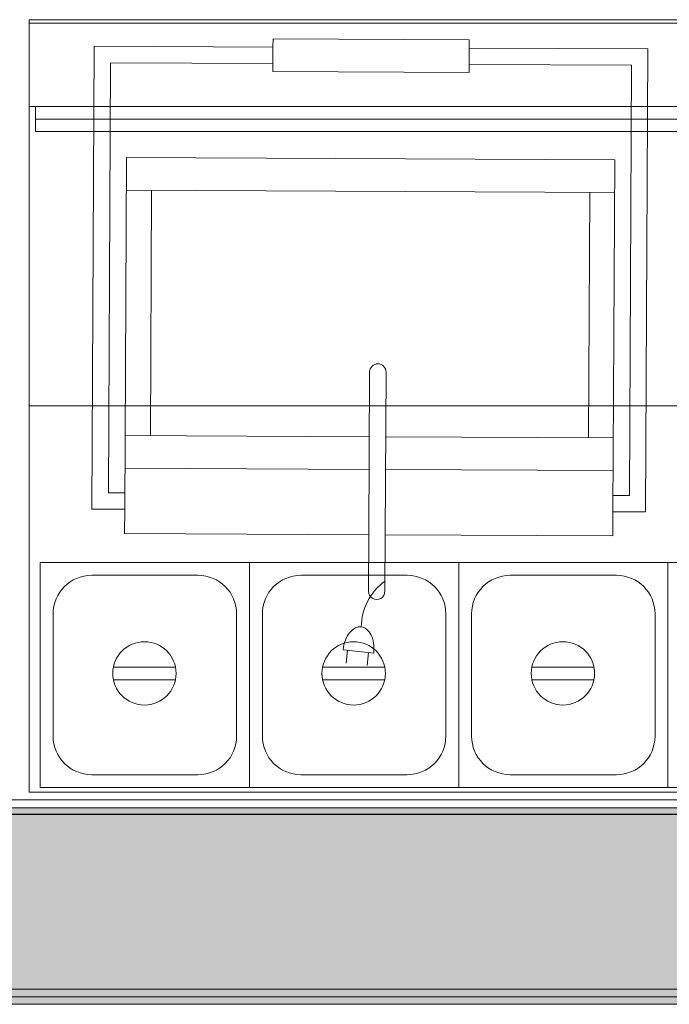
# Model space of a CAD drawing. Header units: millimetres. Extents: x -750 to 72845, y -24282 to 18874.
# Tile 100 of 154: x 67396 to 67910, y 11101 to 11881. Entities that reach past the tile are written whole.
import ezdxf

# ---------------------------------------------------------------- set-up
doc = ezdxf.new("R2010")
doc.units = ezdxf.units.MM
doc.header["$MEASUREMENT"] = 0
doc.layers.add('IRISH HOUSE_HYD AIRPORT_DRAINAGE LAYOUT 1$0$GREY SCALE', color=8, linetype='Continuous')
doc.layers.add('IRISH HOUSE_HYD AIRPORT_DRAINAGE LAYOUT 1$0$GREYSCALE', color=8, linetype='Continuous', lineweight=0)
doc.layers.add('M-MEP-ELPR-EQUIP', color=6, linetype='Continuous', lineweight=20)

# ---------------------------------------------------------------- blocks, each defined once
blk = doc.blocks.new('IRISH HOUSE_HYD AIRPORT_DRAINAGE LAYOUT 1$0$FLOOR PLAN')
at = {"layer": 'IRISH HOUSE_HYD AIRPORT_DRAINAGE LAYOUT 1$0$GREYSCALE', "lineweight": 0, "ltscale": 0.25}
h = blk.add_hatch(color=8, dxfattribs=at)
h.dxf.hatch_style = 1
h.paths.add_polyline_path([(13791.57, 11256.64), (13791.57, 11107.11), (21062.97, 11107.11), (21062.97, 11256.64)])
h = blk.add_hatch(color=8, dxfattribs=at)
h.dxf.hatch_style = 1
h.paths.add_polyline_path([(13949.55, 11251.55), (13949.56, 11101.18), (21261.6, 11101.46), (21261.59, 11251.83)])
at = {"layer": 'IRISH HOUSE_HYD AIRPORT_DRAINAGE LAYOUT 1$0$GREYSCALE', "color": 8, "lineweight": 0}
for p, q in [((17403.97, 11269.23, -9425.11), (17403.97, 11880.71, -9425.11)), ((17403.97, 11880.71, -9425.11), (18907.6, 11880.71, -9425.11)), ((17596.8, 11858.97, -8585.1), (17596.83, 11865.44, -8585.1)), ((17596.83, 11865.44, -8585.1), (17752.05, 11864.68, -8585.1)), ((17752.01, 11858.21, -8585.1), (17752.05, 11864.68, -8585.1)), ((17453.64, 11493.21, -8585.1), (17455.44, 11859.67, -8585.1)), ((17455.44, 11859.67, -8585.1), (17596.8, 11858.97, -8585.1)), ((17596.71, 11839.57, -8585.1), (17596.8, 11858.97, -8585.1)), ((17751.92, 11838.81, -8585.1), (17752.01, 11858.21, -8585.1)), ((17752.01, 11858.21, -8585.1), (17893.37, 11857.52, -8585.1)), ((17752.01, 11858.21, -8585.1), (17893.37, 11857.52, -8585.1)), ((17893.37, 11857.52, -8585.1), (17891.58, 11491.06, -8585.1)), ((17466.64, 11506.08, -8585.1), (17468.31, 11846.67, -8585.1)), ((17468.31, 11846.67, -8585.1), (17596.74, 11846.04, -8585.1)), ((17751.95, 11845.28, -8585.1), (17880.38, 11844.64, -8585.1)), ((17880.38, 11844.64, -8585.1), (17878.71, 11504.06, -8585.1)), ((17596.71, 11839.57, -8585.1), (17751.92, 11838.81, -8585.1)), ((17479.51, 11493.08, -8585.1), (17480.88, 11771.59, -8585.1)), ((17480.88, 11771.59, -8585.1), (17867.07, 11769.7, -8585.1)), ((17867.07, 11769.7, -8585.1), (17865.71, 11491.19, -8585.1)), ((17480.75, 11745.72, -8585.1), (17866.95, 11743.83, -8585.1)), ((17500.84, 11745.62, -8585.1), (17499.88, 11551.41, -8585.1)), ((17847.35, 11743.92, -8585.1), (17846.4, 11549.71, -8585.1)), ((17673.27, 11601.85, -8585.1), (17672.64, 11472.95, -8585.1)), ((17686.21, 11601.79, -8585.1), (17685.57, 11472.89, -8585.1)), ((18907.6, 11574.97, -9425.11), (17403.97, 11574.97, -9425.11)), ((17673.02, 11550.56, -8585.1), (17479.8, 11551.51, -8585.1)), ((17865.99, 11549.61, -8585.1), (17685.95, 11550.5, -8585.1)), ((17672.89, 11524.69, -8585.1), (17479.67, 11525.64, -8585.1)), ((17865.87, 11523.74, -8585.1), (17685.83, 11524.63, -8585.1)), ((17479.57, 11506.01, -8585.1), (17466.64, 11506.08, -8585.1)), ((17878.71, 11504.06, -8585.1), (17865.77, 11504.12, -8585.1)), ((17479.51, 11493.08, -8585.1), (17453.64, 11493.21, -8585.1)), ((17479.42, 11473.9, -8585.1), (17479.51, 11493.08, -8585.1)), ((17865.61, 11472.01, -8585.1), (17865.71, 11491.19, -8585.1)), ((17891.58, 11491.06, -8585.1), (17865.71, 11491.19, -8585.1)), ((17672.64, 11472.95, -8585.1), (17479.42, 11473.9, -8585.1)), ((17672.42, 11428.23, -8585.1), (17672.64, 11472.95, -8585.1)), ((17685.35, 11428.16, -8585.1), (17685.57, 11472.89, -8585.1)), ((17865.61, 11472.01, -8585.1), (17685.57, 11472.89, -8585.1)), ((17412.71, 11451.01, -9425.11), (17412.71, 11272.78, -9425.11)), ((17412.71, 11451.01, -9425.11), (17412.71, 11272.78, -9425.11)), ((17412.71, 11272.78, -9425.11), (17412.71, 11451.01, -9425.11)), ((17412.71, 11451.01, -9425.11), (17578.21, 11451.01, -9425.11)), ((17578.21, 11451.01, -9425.11), (17578.21, 11272.78, -9425.11)), ((17578.21, 11451.01, -9425.11), (17578.21, 11272.78, -9425.11)), ((17578.21, 11272.78, -9425.11), (17578.21, 11451.01, -9425.11)), ((17578.21, 11451.01, -9425.11), (17743.71, 11451.01, -9425.11)), ((17578.21, 11451.01, -9425.11), (17578.21, 11272.78, -9425.11)), ((17578.21, 11451.01, -9425.11), (17578.21, 11272.78, -9425.11)), ((17578.21, 11272.78, -9425.11), (17578.21, 11451.01, -9425.11)), ((17743.71, 11451.01, -9425.11), (17743.71, 11272.78, -9425.11)), ((17743.71, 11451.01, -9425.11), (17743.71, 11272.78, -9425.11)), ((17743.71, 11272.78, -9425.11), (17743.71, 11451.01, -9425.11)), ((17743.71, 11451.01, -9425.11), (17909.21, 11451.01, -9425.11)), ((17909.21, 11451.01, -9425.11), (17909.21, 11272.78, -9425.11)), ((17909.21, 11451.01, -9425.11), (17909.21, 11272.78, -9425.11)), ((17909.21, 11272.78, -9425.11), (17909.21, 11451.01, -9425.11)), ((17909.21, 11451.01, -9425.11), (18074.71, 11451.01, -9425.11)), ((17453.44, 11440.83, -9425.11), (17537.47, 11440.83, -9425.11)), ((17618.94, 11440.83, -9425.11), (17702.97, 11440.83, -9425.11)), ((17784.44, 11440.83, -9425.11), (17868.47, 11440.83, -9425.11)), ((17422.89, 11313.52, -9425.11), (17422.89, 11410.27, -9425.11)), ((17568.02, 11410.27, -9425.11), (17568.02, 11313.52, -9425.11)), ((17588.39, 11313.52, -9425.11), (17588.39, 11410.27, -9425.11)), ((17588.39, 11313.52, -9425.11), (17588.39, 11410.27, -9425.11)), ((17733.52, 11410.27, -9425.11), (17733.52, 11313.52, -9425.11)), ((17753.89, 11313.52, -9425.11), (17753.89, 11410.27, -9425.11)), ((17899.02, 11410.27, -9425.11), (17899.02, 11313.52, -9425.11)), ((17676.52, 11379.26, -8585.1), (17652.28, 11381.91, -8585.1)), ((17655.7, 11381.53, -8585.1), (17654.58, 11371.25, -8585.1)), ((17672.34, 11379.72, -8585.1), (17671.21, 11369.43, -8585.1)), ((17519.68, 11368.21, -9425.11), (17470.57, 11368.21, -9425.11)), ((17685.18, 11368.21, -9425.11), (17636.07, 11368.21, -9425.11)), ((17850.68, 11368.21, -9425.11), (17801.57, 11368.21, -9425.11)), ((17470.57, 11358.18, -9425.11), (17519.68, 11358.18, -9425.11)), ((17636.07, 11358.18, -9425.11), (17685.18, 11358.18, -9425.11)), ((17801.57, 11358.18, -9425.11), (17850.68, 11358.18, -9425.11)), ((17537.47, 11282.97, -9425.11), (17453.44, 11282.97, -9425.11)), ((17702.97, 11282.97, -9425.11), (17618.94, 11282.97, -9425.11)), ((17868.47, 11282.97, -9425.11), (17784.44, 11282.97, -9425.11)), ((17578.21, 11272.78, -9425.11), (17412.71, 11272.78, -9425.11)), ((17743.71, 11272.78, -9425.11), (17578.21, 11272.78, -9425.11)), ((17909.21, 11272.78, -9425.11), (17743.71, 11272.78, -9425.11)), ((18074.71, 11272.78, -9425.11), (17909.21, 11272.78, -9425.11)), ((18907.6, 11269.23, -9425.11), (17403.97, 11269.23, -9425.11))]:
    blk.add_line(p, q, dxfattribs=at)
at = {"layer": 'IRISH HOUSE_HYD AIRPORT_DRAINAGE LAYOUT 1$0$GREYSCALE', "color": 8, "lineweight": 0, "ltscale": 25}
for p, q in [((17404.06, 11811.92, -8585.1), (17404.06, 11878.08, -8585.1)), ((17404.06, 11878.08, -8585.1), (17967.75, 11878.08, -8585.1)), ((17967.75, 11811.92, -8585.1), (17404.06, 11811.92, -8585.1)), ((17408.95, 11792.07, -8585.1), (17408.95, 11811.92, -8585.1)), ((17962.86, 11801.99, -8585.1), (17408.95, 11801.99, -8585.1)), ((17962.86, 11792.07, -8585.1), (17408.95, 11792.07, -8585.1))]:
    blk.add_line(p, q, dxfattribs=at)
at = {"layer": 'IRISH HOUSE_HYD AIRPORT_DRAINAGE LAYOUT 1$0$GREYSCALE', "color": 8, "lineweight": 0, "ltscale": 0.25}
for p, q in [((13767.89, 11263.15), (21061.98, 11263.15)), ((13791.57, 11256.64), (21062.97, 11256.64)), ((21363.6, 11251.58), (13751.75, 11251.58)), ((13751.75, 11251.58), (21363.89, 11251.58)), ((13949.55, 11251.55), (21261.59, 11251.83)), ((21061.98, 11113.15), (13767.89, 11113.15)), ((21363.89, 11101.22), (13751.75, 11101.22)), ((21062.97, 11107.11), (13791.57, 11107.11)), ((21261.6, 11101.46), (13949.56, 11101.18))]:
    blk.add_line(p, q, dxfattribs=at)
at = {"layer": 'IRISH HOUSE_HYD AIRPORT_DRAINAGE LAYOUT 1$0$GREYSCALE', "color": 8, "lineweight": 0}
for centre in [(17495.12, 11363.19, -9425.11), (17660.62, 11363.19, -9425.11), (17826.12, 11363.19, -9425.11)]:
    blk.add_circle(centre, 25.06, dxfattribs=at)
for centre, radius, start, end in [((17679.74, 11601.82, -8585.1), 6.47, 359.7188, 179.7188), ((17453.44, 11410.27, -9425.11), 30.55, 90, 180), ((17537.47, 11410.27, -9425.11), 30.55, 0, 90), ((17618.94, 11410.27, -9425.11), 30.55, 90, 180), ((17712.1, 11399.38, -8585.1), 45.53, 126.57082, 179.16051), ((17702.97, 11410.27, -9425.11), 30.55, 0, 90), ((17784.44, 11410.27, -9425.11), 30.55, 90, 180), ((17868.47, 11410.27, -9425.11), 30.55, 0, 90), ((17678.89, 11428.19, -8585.1), 6.47, 179.7188, 359.7188), ((17668.76, 11386.26, -8585.1), 14.54, 117.34676, 141.8063), ((17665.67, 11392.23, -8585.1), 7.82, 83.773, 117.34676), ((17665.67, 11392.23, -8585.1), 7.82, 50.19923, 83.773), ((17661.37, 11387.07, -8585.1), 14.54, 25.73969, 50.19923), ((17683.29, 11378.52, -8585.1), 31.19, 159.2796, 173.773), ((17674.24, 11381.95, -8585.1), 21.51, 141.8063, 159.2796), ((17655.09, 11384.04, -8585.1), 21.51, 8.26639, 25.73969), ((17645.51, 11382.65, -8585.1), 31.19, 353.773, 8.26639), ((17453.44, 11313.52, -9425.11), 30.55, 180, 270), ((17537.47, 11313.52, -9425.11), 30.55, 270, 0), ((17618.94, 11313.52, -9425.11), 30.55, 180, 270), ((17702.97, 11313.52, -9425.11), 30.55, 270, 0), ((17784.44, 11313.52, -9425.11), 30.55, 180, 270), ((17868.47, 11313.52, -9425.11), 30.55, 270, 0)]:
    blk.add_arc(centre, radius, start, end, dxfattribs=at)
blk = doc.blocks.new('IRISH HOUSE_HYD AIRPORT_DRAINAGE LAYOUT 1')
at = {"layer": 'IRISH HOUSE_HYD AIRPORT_DRAINAGE LAYOUT 1$0$GREY SCALE'}
blk.add_blockref('IRISH HOUSE_HYD AIRPORT_DRAINAGE LAYOUT 1$0$FLOOR PLAN', (0, 0), dxfattribs=at)

msp = doc.modelspace()

# ---------------------------------------------------------------- block references
at = {"layer": 'M-MEP-ELPR-EQUIP'}
msp.add_blockref('IRISH HOUSE_HYD AIRPORT_DRAINAGE LAYOUT 1', (50000, 0), dxfattribs=at)

doc.saveas('drawing.dxf')
